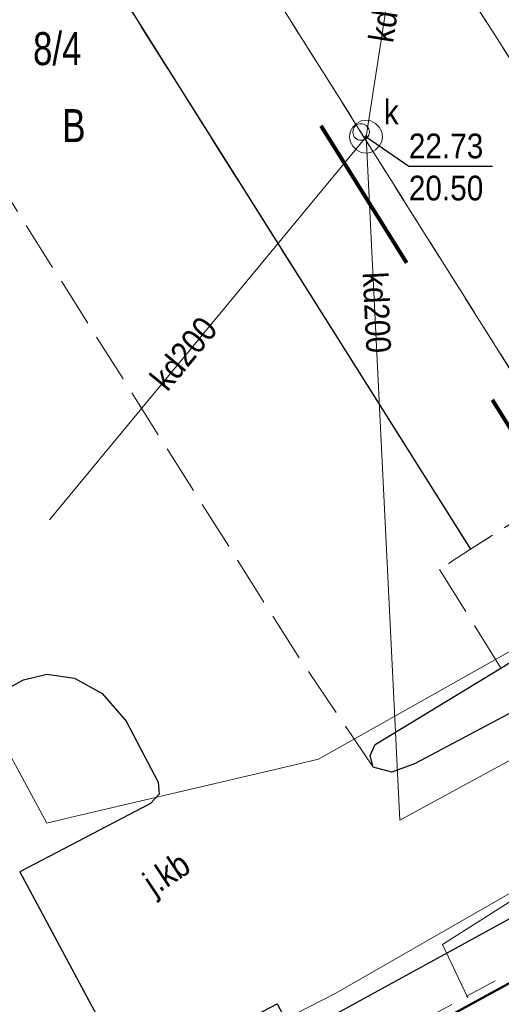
# Model space of a CAD drawing. Header units: metres. Extents: x 5490589 to 5490956, y 5935138 to 5935420.
# Tile 6 of 39: x 5490703 to 5490718, y 5935258 to 5935288. Entities that reach past the tile are written whole.
import ezdxf
from ezdxf.enums import TextEntityAlignment as Align

# ---------------------------------------------------------------- set-up
doc = ezdxf.new("R2010")
doc.units = ezdxf.units.M
doc.header["$MEASUREMENT"] = 0
for name, pattern in [('1.0_0.5', [1.5, 1, -0.5]), ('1.5_0.5', [2, 1.5, -0.5]), ('218-1000', [1.4, 0.7, -0.7])]:
    doc.linetypes.add(name, pattern=pattern)
doc.layers.get('0').update_dxf_attribs({"color": 2, "linetype": 'CONTINUOUS', "lineweight": 5})
for name, color, linetype in [('210-oznaczenie konturu użytku gruntowego', 7, 'CONTINUOUS'), ('211-numer działki ewidencyjnej', 7, 'CONTINUOUS'), ('312-budynek ewidencyjny', 7, 'CONTINUOUS'), ('chodnik', 7, 'CONTINUOUS'), ('jezdnia', 7, 'CONTINUOUS'), ('jezdnia-Atr17', 7, 'CONTINUOUS'), ('komora podziemna', 7, 'CONTINUOUS'), ('krawężnik', 7, 'CONTINUOUS'), ('przewód elektroenergetyczny podziemny', 7, 'CONTINUOUS'), ('przewód kanalizacyjny', 7, 'CONTINUOUS'), ('przewód kanalizacyjny-Atr1', 7, 'CONTINUOUS'), ('przewód wodociągowy', 7, 'CONTINUOUS'), ('rzędna', 7, 'CONTINUOUS'), ('rzędna-Atr2', 7, 'CONTINUOUS'), ('rzędna-Atr3', 7, 'CONTINUOUS'), ('właz do komory lub kanału - okrągły', 7, 'CONTINUOUS'), ('właz do komory lub kanału - okrągły-Atr17', 7, 'CONTINUOUS')]:
    doc.layers.add(name, color=color, linetype=linetype)
doc.layers.add('zakres nowy', color=6, linetype='218-1000', lineweight=80)
doc.styles.get("Standard").update_dxf_attribs({"font": 'Working1250', "width": 0.75})

# ---------------------------------------------------------------- blocks, each defined once
blk = doc.blocks.new('US22')
at = {"color": 0, "linetype": 'Continuous', "lineweight": 13}
blk.add_circle((0, 0), 0.25, dxfattribs=at)
blk = doc.blocks.new('PW01')
at = {"linetype": 'Continuous', "lineweight": 13}
h = blk.add_hatch(color=0, dxfattribs=at)
edge = h.paths.add_edge_path()
edge.add_arc((0, 0), 0.045, 0, 360)

msp = doc.modelspace()

# ---------------------------------------------------------------- linework, layer by layer
at = {"layer": '312-budynek ewidencyjny', "color": 7, "linetype": 'Continuous', "lineweight": 50, "flags": 128}
msp.add_lwpolyline([(5490712.14, 5935255.66), (5490727.82, 5935264.22)], dxfattribs=at)
at = {"layer": 'chodnik', "color": 7, "linetype": '1.0_0.5', "lineweight": 18, "flags": 128}
msp.add_lwpolyline([(5490690.95, 5935244.52), (5490696.44, 5935247.5), (5490701.56, 5935250.21), (5490701.7, 5935249.96), (5490703.23, 5935250.8), (5490703.11, 5935251.03), (5490721.06, 5935260.84), (5490721.19, 5935260.6), (5490722.62, 5935261.38), (5490722.5, 5935261.62), (5490736.63, 5935269.2), (5490735.83, 5935270.39), (5490734.89, 5935269.89), (5490722.85, 5935263.47), (5490711.65, 5935257.33), (5490708.69, 5935255.66), (5490695.81, 5935248.66), (5490690.33, 5935245.66)], close=True, dxfattribs=at)
at = {"layer": 'jezdnia', "color": 7, "linetype": '1.5_0.5', "lineweight": 18, "flags": 128}
for points in [[(5490730.11, 5935277.27), (5490719.53, 5935294.16), (5490708.86, 5935311.13), (5490704.65, 5935308.48), (5490715.2, 5935291.66), (5490726.05, 5935274.62), (5490726.29, 5935274.92)], [(5490720.3, 5935274.2), (5490711.5, 5935288.18), (5490700.4, 5935305.85), (5490697.07, 5935303.77), (5490708, 5935286.36), (5490716.99, 5935272.11)], [(5490716.05, 5935271.49), (5490717.91, 5935268.5), (5490721.74, 5935270.88), (5490722.12, 5935270.95), (5490722.41, 5935270.77), (5490720.3, 5935274.2), (5490716.99, 5935272.11)]]:
    msp.add_lwpolyline(points, close=True, dxfattribs=at)
at = {"layer": 'jezdnia', "color": 7, "linetype": '1.5_0.5', "lineweight": 18}
for points in [[(5490711.5, 5935288.18), (5490720.3, 5935274.2), (5490722.41, 5935270.77), (5490722.41, 5935270.24), (5490722.18, 5935269.59), (5490721.61, 5935269), (5490719.89, 5935268.1), (5490719.5, 5935268.58), (5490718.62, 5935268.08), (5490718.8, 5935267.46), (5490715.29, 5935265.6), (5490714.6, 5935265.35), (5490714.04, 5935265.5), (5490711.79, 5935268.81), (5490700.43, 5935286.81), (5490691.83, 5935300.53)], [(5490697.26, 5935264.8), (5490703.43, 5935268.14), (5490704.14, 5935268.32), (5490704.98, 5935268.2), (5490705.82, 5935267.73), (5490706.55, 5935266.89), (5490707.52, 5935265.04), (5490707.55, 5935264.68), (5490707.29, 5935264.4), (5490703.32, 5935262.32), (5490706.71, 5935256.01), (5490711.13, 5935258.32), (5490711.65, 5935257.33), (5490722.85, 5935263.47), (5490734.89, 5935269.89), (5490731.92, 5935274.52), (5490730.19, 5935273.58), (5490728.78, 5935272.98), (5490728.07, 5935272.81), (5490727.38, 5935273.04), (5490726.59, 5935273.68), (5490726.12, 5935274.25), (5490726.05, 5935274.62), (5490715.2, 5935291.66)]]:
    msp.add_lwpolyline(points, dxfattribs=at)
at = {"layer": 'komora podziemna', "color": 34, "linetype": 'Continuous', "lineweight": 18, "flags": 128}
msp.add_lwpolyline([(5490713.82, 5935285.11), (5490713.97, 5935285.09), (5490714.11, 5935285.01), (5490714.22, 5935284.9), (5490714.3, 5935284.76), (5490714.32, 5935284.61), (5490714.3, 5935284.46), (5490714.22, 5935284.32), (5490714.11, 5935284.21), (5490713.97, 5935284.13), (5490713.82, 5935284.11), (5490713.67, 5935284.13), (5490713.53, 5935284.21), (5490713.42, 5935284.32), (5490713.34, 5935284.46), (5490713.32, 5935284.61), (5490713.34, 5935284.76), (5490713.42, 5935284.9), (5490713.53, 5935285.01), (5490713.67, 5935285.09)], close=True, dxfattribs=at)
at = {"layer": 'krawężnik', "color": 7, "linetype": 'Continuous', "lineweight": 25, "flags": 128}
for points in [[(5490732.7, 5935275.03), (5490731.92, 5935274.52), (5490730.19, 5935273.58), (5490728.78, 5935272.98), (5490728.07, 5935272.81), (5490727.38, 5935273.04), (5490726.59, 5935273.68), (5490726.12, 5935274.25), (5490726.05, 5935274.62), (5490726.29, 5935274.92), (5490730.11, 5935277.27), (5490719.53, 5935294.16), (5490708.86, 5935311.13), (5490704.65, 5935308.48), (5490700.4, 5935305.85), (5490697.07, 5935303.77), (5490708, 5935286.36), (5490716.99, 5935272.11)], [(5490690.59, 5935255.45), (5490699.17, 5935260.15), (5490697.08, 5935264.13), (5490697.03, 5935264.51), (5490697.26, 5935264.8), (5490703.43, 5935268.14), (5490704.14, 5935268.32), (5490704.98, 5935268.2), (5490705.82, 5935267.73), (5490706.55, 5935266.89), (5490707.52, 5935265.04), (5490707.55, 5935264.68), (5490707.29, 5935264.4), (5490703.32, 5935262.32), (5490706.71, 5935256.01), (5490711.13, 5935258.32), (5490711.65, 5935257.33), (5490722.85, 5935263.47), (5490734.89, 5935269.89), (5490735.83, 5935270.39)]]:
    msp.add_lwpolyline(points, dxfattribs=at)
msp.add_lwpolyline([(5490714.1, 5935266.18), (5490717.91, 5935268.5), (5490721.74, 5935270.88), (5490722.12, 5935270.95), (5490722.41, 5935270.77), (5490722.41, 5935270.24), (5490722.18, 5935269.59), (5490721.61, 5935269), (5490719.89, 5935268.1), (5490719.5, 5935268.58), (5490718.62, 5935268.08), (5490718.8, 5935267.46), (5490715.29, 5935265.6), (5490714.6, 5935265.35), (5490714.04, 5935265.5), (5490713.94, 5935265.85)], close=True, dxfattribs=at)
at = {"layer": 'przewód elektroenergetyczny podziemny', "color": 1, "linetype": 'Continuous', "lineweight": 18, "flags": 128}
msp.add_lwpolyline([(5490685.57, 5935292.67), (5490686.75, 5935292.95), (5490689.23, 5935289.91), (5490690.59, 5935287.22), (5490695.37, 5935277.99), (5490698.35, 5935274.55), (5490699.06, 5935273.23), (5490702.85, 5935266.19), (5490704.14, 5935263.8), (5490704.85, 5935263.97), (5490711.66, 5935265.57), (5490712.38, 5935265.74), (5490719.57, 5935269.79), (5490727.18, 5935274.22), (5490727.88, 5935274.26), (5490728.24, 5935273.48), (5490728.48, 5935273.06)], dxfattribs=at)
at = {"layer": 'przewód elektroenergetyczny podziemny', "color": 1, "linetype": 'Continuous', "lineweight": 18}
msp.add_lwpolyline([(5490717.52, 5935234.66), (5490742.13, 5935248.32), (5490744.19, 5935250.05), (5490735.81, 5935265.09), (5490735.32, 5935265.97), (5490734.1, 5935268.16), (5490730.24, 5935273.99), (5490729.67, 5935274.09), (5490728.24, 5935273.48), (5490727.88, 5935274.26), (5490727.18, 5935274.22), (5490719.57, 5935269.79), (5490719.7, 5935269.56), (5490722.66, 5935264.35), (5490722.54, 5935263.86), (5490721.66, 5935263.36), (5490718.91, 5935261.88), (5490716.14, 5935260.12), (5490716.91, 5935258.51)], dxfattribs=at)
at = {"layer": 'przewód kanalizacyjny', "color": 34, "linetype": 'Continuous', "lineweight": 18, "flags": 128}
for points in [[(5490713.82, 5935284.61), (5490715.74, 5935296.99)], [(5490713.82, 5935284.61), (5490704.22, 5935273)], [(5490714.84, 5935263.89), (5490713.82, 5935284.61)], [(5490730.68, 5935272.5), (5490714.84, 5935263.89)]]:
    msp.add_lwpolyline(points, dxfattribs=at)
at = {"layer": 'przewód wodociągowy', "color": 5, "linetype": 'Continuous', "lineweight": 18, "flags": 128}
msp.add_lwpolyline([(5490700.01, 5935249.04), (5490698.79, 5935251.42), (5490699.81, 5935251.94), (5490712.9, 5935258.65), (5490734.32, 5935270.93)], dxfattribs=at)
at = {"layer": 'rzędna-Atr2', "color": 7}
for p, q in [((5490713.82, 5935284.61), (5490715.117, 5935283.721)), ((5490715.117, 5935283.721), (5490717.654, 5935283.721))]:
    msp.add_line(p, q, dxfattribs=at)
at = {"layer": 'zakres nowy', "ltscale": 7}
msp.add_lwpolyline([(5490696.87, 5935411.82), (5490683.11, 5935366.31), (5490696.87, 5935309.87), (5490746.26, 5935230.85), (5490858.09, 5935150.06), (5490948.04, 5935320.45)], close=True, dxfattribs=at)

# ---------------------------------------------------------------- block references
at = {"layer": 'rzędna', "color": 34, "linetype": 'Continuous', "lineweight": 18}
msp.add_blockref('PW01', (5490713.82, 5935284.61), dxfattribs=at)
at = {"layer": 'właz do komory lub kanału - okrągły', "color": 7, "linetype": 'Continuous', "lineweight": 18}
msp.add_blockref('US22', (5490713.67, 5935284.75), dxfattribs=at)

# ---------------------------------------------------------------- texts
at = {"layer": '210-oznaczenie konturu użytku gruntowego', "color": 3, "linetype": 'Continuous', "lineweight": 18, "width": 0.79}
msp.add_text('B', height=1, dxfattribs=at).set_placement((5490704.611, 5935284.446))
at = {"layer": '211-numer działki ewidencyjnej', "color": 7, "linetype": 'Continuous', "lineweight": 18, "width": 0.79}
msp.add_text('8/4', height=1, dxfattribs=at).set_placement((5490703.724, 5935287.78), align=Align.TOP_LEFT)
at = {"layer": 'jezdnia-Atr17', "color": 7, "width": 0.9}
msp.add_text('j.kb', height=0.75, rotation=33.7, dxfattribs=at).set_placement((5490707.77, 5935262.28), align=Align.MIDDLE_CENTER)
at = {"layer": 'przewód kanalizacyjny-Atr1', "color": 34, "width": 0.9}
for rotation, p in [(81.2, (5490714.455, 5935288.703)), (272.8, (5490714.15, 5935279.28)), (50.4, (5490708.29, 5935278.04))]:
    msp.add_text('kd200', height=0.75, rotation=rotation, dxfattribs=at).set_placement(p, align=Align.MIDDLE_CENTER)
at = {"layer": 'rzędna-Atr2', "color": 34, "width": 0.9}
msp.add_text('22.73', height=0.75, dxfattribs=at).set_placement((5490715.117, 5935283.729), align=Align.BOTTOM_LEFT)
at = {"layer": 'rzędna-Atr3', "color": 34, "width": 0.9}
msp.add_text('20.50', height=0.75, dxfattribs=at).set_placement((5490715.117, 5935282.453), align=Align.BOTTOM_LEFT)
at = {"layer": 'właz do komory lub kanału - okrągły-Atr17', "color": 7, "width": 0.9}
msp.add_text('k', height=0.75, dxfattribs=at).set_placement((5490714.36, 5935285.73), align=Align.TOP_LEFT)

doc.saveas('drawing.dxf')
